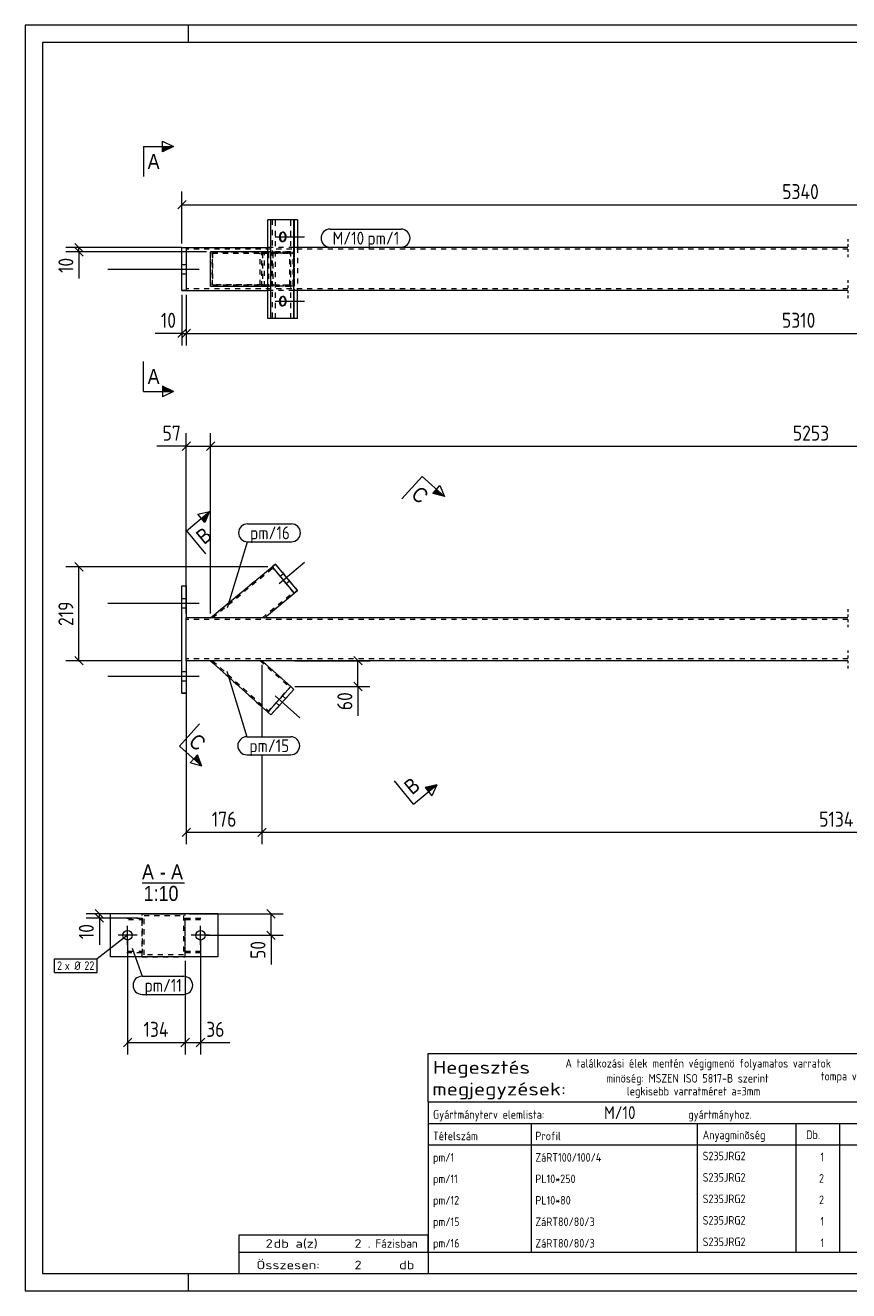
# Model space of a CAD drawing. Header units: millimetres. Extents: x 1 to 419, y 1 to 296.
# Tile 1 of 2: x 1 to 193, y 1 to 296. Entities that reach past the tile are written whole.
import ezdxf

# ---------------------------------------------------------------- set-up
doc = ezdxf.new("R2010")
doc.units = ezdxf.units.MM
doc.header["$LTSCALE"] = 0.6
for name, pattern in [('XKITLINE00', [0]), ('XKITLINE01', [4, 1, -1, 1, -1]), ('XKITLINE02', [4, 2, -2])]:
    doc.linetypes.add(name, pattern=pattern)
for name, color, linetype, lineweight in [('Bolt', 7, 'Continuous', 0), ('BoltMark', 3, 'Continuous', 0), ('DrawingSheet', 5, 'Continuous', 0), ('OtherObjectType', 1, 'Continuous', 0), ('Part', 2, 'Continuous', 0), ('PartMark', 3, 'Continuous', 0), ('Section', 6, 'Continuous', 0), ('Z-DIMENSIONS', 1, 'Continuous', 0)]:
    doc.layers.add(name, color=color, linetype=linetype, lineweight=lineweight)
doc.styles.add('ARIAL', font='ARIAL.TTF')
doc.styles.add('ISOCPEUR', font='ISOCPEUR.TTF')

msp = doc.modelspace()

# ---------------------------------------------------------------- hatches: boundary and pattern name
at = {"layer": 'Section'}
for points in [[(33, 267.75), (35.5, 267.75), (33, 266.5)], [(33, 211.87), (35.5, 210.62), (33, 210.62)], [(96.78, 187.81), (98.64, 186.14), (95.94, 186.88)], [(41.99, 181.05), (43.91, 182.65), (42.79, 180.09)], [(41.08, 125.89), (42.1, 123.29), (40.24, 124.96)], [(94.13, 118.29), (96.85, 118.93), (94.93, 117.33)]]:
    msp.add_hatch(color=6, dxfattribs=at).paths.add_polyline_path(points, flags=17)

# ---------------------------------------------------------------- linework, layer by layer
at = {"layer": 'Bolt', "color": 3, "linetype": 'XKITLINE00', "lineweight": 0}
for p, q in [((59.23, 246.68), (64.99, 246.68)), ((60.11, 246.68), (66.07, 246.68)), ((60.19, 246.95), (60.17, 246.58)), ((60.17, 246.58), (60.24, 246.21)), ((60.29, 247.3), (60.19, 246.95)), ((60.24, 246.21), (60.41, 245.87)), ((60.56, 247.65), (60.29, 247.3)), ((60.38, 246.9), (60.37, 246.52)), ((60.37, 246.52), (60.45, 246.17)), ((60.46, 247.25), (60.38, 246.9)), ((60.41, 245.87), (60.76, 245.61)), ((60.45, 246.17), (60.65, 245.8)), ((60.71, 247.63), (60.46, 247.25)), ((60.9, 247.78), (60.56, 247.65)), ((60.65, 245.8), (61, 245.59)), ((61.07, 247.78), (60.71, 247.63)), ((60.76, 245.61), (60.9, 245.58)), ((61.05, 247.76), (60.9, 247.78)), ((60.9, 245.58), (61.25, 245.71)), ((61, 245.59), (61.07, 245.58)), ((61.4, 247.5), (61.05, 247.76)), ((61.14, 247.78), (61.07, 247.78)), ((61.07, 245.58), (61.43, 245.74)), ((61.49, 247.57), (61.14, 247.78)), ((61.25, 245.71), (61.51, 246.07)), ((61.57, 247.15), (61.4, 247.5)), ((61.43, 245.74), (61.67, 246.12)), ((61.69, 247.2), (61.49, 247.57)), ((61.51, 246.07), (61.62, 246.42)), ((61.64, 246.79), (61.57, 247.15)), ((61.62, 246.42), (61.64, 246.79)), ((61.67, 246.12), (61.76, 246.47)), ((61.76, 246.85), (61.69, 247.2)), ((61.76, 246.47), (61.76, 246.85)), ((20.26, 239.17), (41.51, 239.17)), ((20.26, 239.17), (41.51, 239.17)), ((37.5, 240.27), (38.5, 240.27)), ((37.5, 240.27), (38.5, 240.27)), ((37.5, 238.07), (38.5, 238.07)), ((37.5, 238.07), (38.5, 238.07)), ((59.23, 231.68), (64.99, 231.68)), ((60.11, 231.68), (66.07, 231.68)), ((60.19, 231.95), (60.17, 231.58)), ((60.17, 231.58), (60.24, 231.21)), ((60.29, 232.3), (60.19, 231.95)), ((60.24, 231.21), (60.41, 230.87)), ((60.56, 232.65), (60.29, 232.3)), ((60.38, 231.9), (60.37, 231.52)), ((60.37, 231.52), (60.45, 231.17)), ((60.46, 232.25), (60.38, 231.9)), ((60.41, 230.87), (60.76, 230.61)), ((60.45, 231.17), (60.65, 230.8)), ((60.71, 232.63), (60.46, 232.25)), ((60.9, 232.78), (60.56, 232.65)), ((60.65, 230.8), (61, 230.59)), ((61.07, 232.78), (60.71, 232.63)), ((60.76, 230.61), (60.9, 230.58)), ((61.05, 232.76), (60.9, 232.78)), ((60.9, 230.58), (61.25, 230.71)), ((61, 230.59), (61.07, 230.58)), ((61.4, 232.5), (61.05, 232.76)), ((61.14, 232.78), (61.07, 232.78)), ((61.07, 230.58), (61.43, 230.74)), ((61.49, 232.57), (61.14, 232.78)), ((61.25, 230.71), (61.51, 231.07)), ((61.57, 232.15), (61.4, 232.5)), ((61.43, 230.74), (61.67, 231.12)), ((61.69, 232.2), (61.49, 232.57)), ((61.51, 231.07), (61.62, 231.42)), ((61.64, 231.79), (61.57, 232.15)), ((61.62, 231.42), (61.64, 231.79)), ((61.67, 231.12), (61.76, 231.47)), ((61.76, 231.85), (61.69, 232.2)), ((61.76, 231.47), (61.76, 231.85)), ((60.11, 165.9), (66.07, 170.85)), ((60.11, 165.9), (66.07, 170.85)), ((60.36, 167.54), (61.13, 168.18)), ((60.36, 167.54), (61.13, 168.18)), ((61.77, 165.85), (62.54, 166.49)), ((61.77, 165.85), (62.54, 166.49)), ((37.5, 162.39), (38.5, 162.39)), ((20.26, 161.29), (41.51, 161.29)), ((37.5, 160.19), (38.5, 160.19)), ((37.5, 145.39), (38.5, 145.39)), ((20.26, 144.29), (41.51, 144.29)), ((37.5, 143.19), (38.5, 143.19)), ((59.23, 139.71), (64.99, 134.53)), ((59.23, 139.71), (64.99, 134.53)), ((60.9, 139.69), (61.64, 139.02)), ((60.9, 139.69), (61.64, 139.02)), ((59.42, 138.06), (60.17, 137.39)), ((59.42, 138.06), (60.17, 137.39)), ((24.83, 81.65), (24.83, 86.05)), ((41.83, 81.65), (41.83, 86.05)), ((27.03, 83.85), (22.63, 83.85)), ((44.03, 83.85), (39.63, 83.85))]:
    msp.add_line(p, q, dxfattribs=at)
for centre in [(24.83, 83.85), (41.83, 83.85)]:
    msp.add_circle(centre, 1.1, dxfattribs=at)
at = {"layer": 'BoltMark', "color": 7, "linetype": 'XKITLINE00', "lineweight": 0}
for p, q in [((24.83, 83.85), (17.76, 78.38)), ((7.8, 78.38), (17.76, 78.38)), ((7.8, 75.18), (7.8, 78.38)), ((17.76, 75.18), (17.76, 78.38)), ((7.8, 75.18), (17.76, 75.18))]:
    msp.add_line(p, q, dxfattribs=at)
at = {"layer": 'DrawingSheet', "color": 2, "linetype": 'XKITLINE00', "lineweight": 0}
for p, q in [((419, 296), (1, 296)), ((1, 296), (1, 1)), ((39, 292), (39, 296)), ((39, 1), (39, 5)), ((1, 1), (419, 1))]:
    msp.add_line(p, q, dxfattribs=at)
at = {"layer": 'DrawingSheet', "color": 3, "linetype": 'XKITLINE00', "lineweight": 0}
for p, q in [((415, 292), (5, 292)), ((5, 292), (5, 5)), ((5, 5), (415, 5))]:
    msp.add_line(p, q, dxfattribs=at)
at = {"layer": 'OtherObjectType', "color": 6, "linetype": 'XKITLINE00', "lineweight": 0}
msp.add_line((28.19, 96.12), (38.07, 96.12), dxfattribs=at)
at = {"layer": 'OtherObjectType', "color": 7, "linetype": 'XKITLINE00', "lineweight": 0}
for p, q in [((94.84, 45.01), (94.84, 56.26)), ((94.84, 56.26), (254.84, 56.26)), ((94.84, 45.01), (254.84, 45.01)), ((94.84, 45.01), (254.84, 45.01)), ((94.84, 45.01), (94.84, 40.01)), ((94.84, 40.01), (254.84, 40.01)), ((94.84, 40.01), (94.84, 35.01)), ((118.84, 40.01), (118.84, 35.01)), ((157.61, 35.01), (157.61, 40.01)), ((180.5, 40.01), (180.5, 35.01)), ((190.7, 40.01), (190.7, 35.14)), ((94.84, 35.01), (254.84, 35.01)), ((94.84, 35.01), (94.84, 30.01)), ((118.84, 35.01), (118.84, 30.01)), ((157.61, 30.01), (157.61, 35.01)), ((180.5, 35.01), (180.5, 30.01)), ((190.67, 35.01), (190.67, 30.01)), ((94.84, 30.01), (94.84, 25.01)), ((118.84, 30.01), (118.84, 25.01)), ((157.61, 25.01), (157.61, 30.01)), ((180.5, 30.01), (180.5, 25.01)), ((190.67, 30.01), (190.67, 25.01)), ((94.84, 25.01), (94.84, 20.01)), ((118.84, 25.01), (118.84, 20.01)), ((157.61, 20.01), (157.61, 25.01)), ((180.5, 25.01), (180.5, 20.01)), ((190.67, 25.01), (190.67, 20.01)), ((94.84, 20.01), (94.84, 15.01)), ((118.84, 20.01), (118.84, 15.01)), ((157.61, 15.01), (157.61, 20.01)), ((180.5, 20.01), (180.5, 15.01)), ((190.67, 20), (190.67, 15)), ((94.84, 15), (94.84, 10)), ((118.84, 15), (118.84, 10)), ((157.61, 10), (157.61, 15)), ((180.5, 15), (180.5, 10)), ((190.67, 15), (190.67, 10)), ((50.84, 10), (50.84, 14)), ((50.84, 14), (94.84, 14)), ((94.84, 10), (94.84, 14)), ((50.84, 10), (94.84, 10)), ((50.85, 5.02), (50.84, 9.99)), ((50.84, 9.98), (94.74, 9.98)), ((94.84, 10), (254.84, 10)), ((94.84, 10), (94.84, 5)), ((50.89, 5.03), (94.79, 5.03)), ((94.84, 5), (254.84, 5))]:
    msp.add_line(p, q, dxfattribs=at)
at = {"layer": 'Part', "color": 2, "linetype": 'XKITLINE00', "lineweight": 0}
for p, q in [((57.48, 227.68), (57.48, 250.68)), ((63.58, 250.68), (57.48, 250.68)), ((58.23, 227.68), (58.23, 250.68)), ((63.58, 227.68), (63.58, 250.68)), ((64.39, 250.68), (63.58, 250.68)), ((63.62, 250.68), (63.62, 244.18)), ((64.39, 250.68), (64.39, 244.18)), ((37.5, 234.17), (37.5, 244.17)), ((37.5, 244.17), (38.5, 244.17)), ((38.5, 244.17), (38.5, 244.18)), ((38.5, 244.18), (57.48, 244.18)), ((38.5, 244.17), (38.5, 234.17)), ((44.18, 235.18), (44.18, 243.18)), ((57.48, 243.18), (44.18, 243.18)), ((57.48, 235.18), (57.48, 243.18)), ((192.67, 244.18), (63.58, 244.18)), ((37.5, 234.17), (38.5, 234.17)), ((38.5, 234.18), (57.48, 234.18)), ((44.18, 235.18), (57.48, 235.18)), ((192.67, 234.18), (63.58, 234.18)), ((63.62, 227.68), (63.62, 234.18)), ((64.39, 227.68), (64.39, 234.18)), ((63.58, 227.68), (57.48, 227.68)), ((64.39, 227.68), (63.58, 227.68)), ((44.18, 157.87), (58.51, 169.77)), ((59.28, 170.41), (58.51, 169.77)), ((58.51, 169.77), (58.51, 169.77)), ((58.51, 169.77), (63.62, 163.62)), ((59.28, 170.41), (59.28, 170.41)), ((64.39, 164.26), (59.28, 170.41)), ((37.5, 165.29), (38.5, 165.29)), ((37.5, 140.29), (37.5, 165.29)), ((38.5, 165.29), (38.5, 157.87)), ((56.7, 157.87), (63.62, 163.62)), ((63.62, 163.62), (64.39, 164.26)), ((63.62, 163.62), (63.62, 163.62)), ((64.39, 164.26), (64.39, 164.26)), ((38.5, 147.87), (38.5, 157.87)), ((192.67, 157.87), (38.5, 157.87)), ((192.67, 147.87), (38.5, 147.87)), ((38.5, 147.87), (38.5, 140.29)), ((44.18, 147.87), (57.48, 135.9)), ((56.14, 147.87), (62.83, 141.85)), ((62.83, 141.85), (57.48, 135.9)), ((62.83, 141.85), (62.83, 141.85)), ((63.58, 141.18), (62.83, 141.85)), ((38.5, 140.29), (37.5, 140.29)), ((58.23, 135.23), (63.58, 141.18)), ((63.58, 141.18), (63.58, 141.18)), ((57.48, 135.9), (57.48, 135.9)), ((57.48, 135.9), (58.23, 135.23)), ((58.23, 135.23), (58.23, 135.23)), ((20.83, 78.85), (20.83, 88.85)), ((45.83, 88.85), (20.83, 88.85)), ((28.26, 88.87), (38.26, 88.87)), ((28.26, 88.85), (28.26, 88.87)), ((38.26, 88.85), (38.26, 88.87)), ((45.83, 88.85), (45.83, 78.85)), ((45.83, 78.85), (20.83, 78.85))]:
    msp.add_line(p, q, dxfattribs=at)
at = {"layer": 'Part', "color": 7, "linetype": 'XKITLINE02', "lineweight": 0}
for p, q in [((58.51, 250.68), (58.51, 227.68)), ((63.58, 250.68), (58.51, 250.68)), ((59.28, 227.68), (59.28, 250.68)), ((62.83, 227.68), (62.83, 250.68)), ((37.5, 244.17), (38.5, 244.17)), ((38.5, 244.17), (38.5, 234.18)), ((192.67, 243.78), (38.5, 243.78)), ((56.7, 243.18), (44.18, 243.18)), ((44.18, 243.18), (44.18, 235.18)), ((44.18, 243.18), (58.51, 243.18)), ((62.63, 242.88), (44.63, 242.88)), ((44.63, 242.88), (44.63, 235.48)), ((44.65, 235.48), (44.65, 242.88)), ((44.65, 242.88), (56.23, 242.88)), ((44.65, 242.88), (58.7, 242.88)), ((55.69, 235.48), (55.69, 242.88)), ((56.14, 235.18), (56.14, 243.18)), ((56.23, 242.88), (56.23, 235.48)), ((56.23, 242.88), (63.43, 242.88)), ((56.7, 235.18), (56.7, 243.18)), ((56.7, 243.18), (63.62, 243.18)), ((63.58, 244.18), (57.48, 244.18)), ((62.83, 243.18), (57.48, 243.18)), ((57.69, 242.88), (57.69, 235.48)), ((58.51, 243.18), (63.62, 243.18)), ((58.51, 235.18), (58.51, 243.18)), ((58.7, 242.88), (58.7, 235.48)), ((63.43, 242.88), (58.7, 242.88)), ((62.63, 235.48), (62.63, 242.88)), ((62.83, 235.18), (62.83, 243.18)), ((63.43, 235.48), (63.43, 242.88)), ((63.62, 244.18), (63.62, 234.18)), ((63.62, 243.18), (63.62, 235.18)), ((64.39, 244.18), (64.39, 234.18)), ((38.5, 234.17), (37.5, 234.17)), ((192.67, 234.58), (38.5, 234.58)), ((44.18, 235.18), (56.7, 235.18)), ((44.18, 235.18), (58.51, 235.18)), ((44.63, 235.48), (62.63, 235.48)), ((56.23, 235.48), (44.65, 235.48)), ((44.65, 235.48), (58.7, 235.48)), ((56.23, 235.48), (63.43, 235.48)), ((56.7, 235.18), (63.62, 235.18)), ((62.83, 235.18), (57.48, 235.18)), ((63.58, 234.18), (57.48, 234.18)), ((63.62, 235.18), (58.51, 235.18)), ((58.7, 235.48), (63.43, 235.48)), ((63.58, 227.68), (58.51, 227.68)), ((44.18, 157.87), (58.51, 169.77)), ((44.65, 157.87), (58.7, 169.54)), ((44.65, 157.87), (58.7, 169.54)), ((58.51, 169.77), (59.28, 170.41)), ((63.62, 163.62), (58.51, 169.77)), ((63.62, 163.62), (58.51, 169.77)), ((58.51, 169.77), (63.62, 163.62)), ((58.51, 169.77), (58.51, 169.77)), ((58.7, 169.54), (58.7, 169.54)), ((59.28, 170.41), (64.39, 164.26)), ((37.5, 165.29), (38.5, 165.29)), ((56.23, 157.87), (63.43, 163.85)), ((56.23, 157.87), (63.43, 163.85)), ((56.7, 157.87), (63.62, 163.62)), ((63.43, 163.85), (63.43, 163.85)), ((64.39, 164.26), (63.62, 163.62)), ((63.62, 163.62), (63.62, 163.62)), ((38.5, 147.87), (38.5, 157.87)), ((192.67, 157.47), (38.5, 157.47)), ((56.7, 157.87), (44.18, 157.87)), ((192.67, 148.27), (38.5, 148.27)), ((56.14, 147.87), (44.18, 147.87)), ((44.18, 147.87), (57.48, 135.9)), ((44.63, 147.87), (57.69, 136.12)), ((44.63, 147.87), (57.69, 136.12)), ((55.69, 147.87), (62.63, 141.63)), ((55.69, 147.87), (62.63, 141.63)), ((56.14, 147.87), (62.83, 141.85)), ((57.48, 135.9), (62.83, 141.85)), ((57.48, 135.9), (62.83, 141.85)), ((62.83, 141.85), (57.48, 135.9)), ((62.63, 141.63), (62.63, 141.63)), ((62.83, 141.85), (63.58, 141.18)), ((62.83, 141.85), (62.83, 141.85)), ((37.5, 140.29), (38.5, 140.29)), ((63.58, 141.18), (58.23, 135.23)), ((58.23, 135.23), (57.48, 135.9)), ((57.48, 135.9), (57.48, 135.9)), ((57.69, 136.12), (57.69, 136.12)), ((28.26, 78.87), (28.26, 88.85)), ((38.26, 78.87), (38.26, 88.85)), ((24.62, 87.87), (28.26, 87.87)), ((25.01, 87.57), (28.26, 87.57)), ((28.26, 87.87), (28.26, 79.87)), ((28.66, 79.27), (28.66, 88.47)), ((28.66, 88.47), (37.86, 88.47)), ((37.86, 88.47), (37.86, 79.27)), ((38.26, 87.87), (42.2, 87.87)), ((38.26, 79.87), (38.26, 87.87)), ((38.26, 87.57), (41.8, 87.57)), ((24.62, 79.87), (28.26, 79.87)), ((25.01, 80.17), (28.26, 80.17)), ((38.26, 80.17), (41.8, 80.17)), ((38.26, 79.87), (38.26, 79.87)), ((38.26, 79.87), (42.2, 79.87)), ((28.26, 78.87), (38.26, 78.87)), ((37.86, 79.27), (28.66, 79.27))]:
    msp.add_line(p, q, dxfattribs=at)
at = {"layer": 'Part', "color": 2, "linetype": 'XKITLINE01', "lineweight": 0}
for p, q in [((192.67, 246.18), (192.67, 241.78)), ((192.67, 236.58), (192.67, 232.18)), ((192.67, 159.87), (192.67, 155.47)), ((192.67, 150.27), (192.67, 145.87))]:
    msp.add_line(p, q, dxfattribs=at)
at = {"layer": 'PartMark', "color": 7, "linetype": 'XKITLINE00', "lineweight": 0}
for p, q in [((72, 248.48), (88.54, 248.48)), ((72, 244.28), (88.54, 244.28)), ((52.78, 179.78), (63, 179.78)), ((48.12, 160.29), (52.78, 175.58)), ((52.78, 175.58), (63, 175.58)), ((47.95, 145.44), (52.61, 130.15)), ((52.61, 130.15), (62.83, 130.15)), ((52.61, 125.95), (62.83, 125.95)), ((25.86, 80.88), (28.19, 74.29)), ((28.19, 74.29), (37.9, 74.29)), ((28.19, 70.09), (37.9, 70.09))]:
    msp.add_line(p, q, dxfattribs=at)
for centre, start, end in [((72, 246.38), 90, 270), ((88.54, 246.38), 270, 90), ((52.78, 177.68), 90, 270), ((63, 177.68), 270, 90), ((52.61, 128.05), 90, 270), ((62.83, 128.05), 270, 90), ((28.19, 72.19), 90, 270), ((37.9, 72.19), 270, 90)]:
    msp.add_arc(centre, 2.1, start, end, dxfattribs=at)
at = {"layer": 'Section', "color": 6, "linetype": 'XKITLINE00', "lineweight": 0}
for p, q in [((33, 266.5), (33, 269)), ((33, 269), (35.5, 267.75)), ((28.5, 267.75), (28.5, 260.75)), ((28.5, 267.75), (35.5, 267.75)), ((35.5, 267.75), (33, 266.5)), ((28.5, 210.62), (28.5, 217.62)), ((28.5, 210.62), (35.5, 210.62)), ((35.5, 210.62), (33, 211.87)), ((33, 211.87), (33, 209.37)), ((35.5, 210.62), (33, 209.37)), ((93.43, 190.82), (88.75, 185.62)), ((93.43, 190.82), (98.64, 186.14)), ((95.94, 186.88), (97.61, 188.74)), ((98.64, 186.14), (95.94, 186.88)), ((97.61, 188.74), (98.64, 186.14)), ((38.53, 178.18), (43.91, 182.65)), ((41.19, 182.02), (43.91, 182.65)), ((42.79, 180.09), (41.19, 182.02)), ((43.91, 182.65), (42.79, 180.09)), ((38.53, 178.18), (43, 172.79)), ((36.9, 127.97), (41.58, 133.17)), ((36.9, 127.97), (42.1, 123.29)), ((41.08, 125.89), (39.41, 124.03)), ((42.1, 123.29), (39.41, 124.03)), ((42.1, 123.29), (41.08, 125.89)), ((91.47, 114.45), (87, 119.84)), ((91.47, 114.45), (96.85, 118.93)), ((96.85, 118.93), (94.13, 118.29)), ((94.13, 118.29), (95.73, 116.37)), ((96.85, 118.93), (95.73, 116.37))]:
    msp.add_line(p, q, dxfattribs=at)
at = {"layer": 'Z-DIMENSIONS', "color": 7, "linetype": 'XKITLINE00', "lineweight": 0}
for p, q in [((37.5, 245.17), (37.5, 257.23)), ((38.49, 255.17), (36.51, 253.19)), ((37.5, 254.18), (325.92, 254.18)), ((12.51, 245.17), (14.49, 243.19)), ((37.5, 244.18), (10.45, 244.18)), ((43.18, 243.18), (10.45, 243.18)), ((12.51, 244.17), (14.49, 242.19)), ((13.5, 243.18), (13.5, 244.18)), ((13.5, 243.18), (13.5, 236.95)), ((13.5, 243.18), (13.5, 236.95)), ((37.5, 233.17), (37.5, 221.38)), ((38.5, 233.18), (38.5, 221.38)), ((38.5, 233.18), (38.5, 221.38)), ((38.49, 225.17), (36.51, 223.19)), ((39.49, 225.17), (37.51, 223.19)), ((39.49, 225.17), (37.51, 223.19)), ((37.5, 224.18), (31.27, 224.18)), ((37.5, 224.18), (31.27, 224.18)), ((37.5, 224.18), (38.5, 224.18)), ((38.5, 224.18), (323.93, 224.18)), ((38.5, 158.87), (38.5, 200.92)), ((44.18, 158.87), (44.18, 200.92)), ((44.18, 158.87), (44.18, 200.92)), ((38.5, 197.87), (31.66, 197.87)), ((38.5, 197.87), (31.66, 197.87)), ((39.49, 198.86), (37.51, 196.88)), ((38.5, 197.87), (44.18, 197.87)), ((45.17, 198.86), (43.19, 196.88)), ((45.17, 198.86), (43.19, 196.88)), ((44.18, 197.87), (323.93, 197.87)), ((57.51, 169.77), (10.45, 169.77)), ((12.51, 170.76), (14.49, 168.78)), ((13.5, 147.87), (13.5, 169.77)), ((37.5, 147.87), (10.45, 147.87)), ((12.51, 148.86), (14.49, 146.88)), ((63.83, 147.87), (81.3, 147.87)), ((77.51, 148.86), (79.49, 146.88)), ((78.5, 141.85), (78.5, 147.87)), ((38.5, 146.87), (38.5, 105.07)), ((56.14, 146.87), (56.14, 130.15)), ((56.14, 146.87), (56.14, 130.15)), ((63.83, 141.85), (81.3, 141.85)), ((77.51, 142.84), (79.49, 140.86)), ((78.5, 141.85), (78.5, 135.01)), ((78.5, 141.85), (78.5, 135.01)), ((56.14, 125.95), (56.14, 105.07)), ((56.14, 125.95), (56.14, 105.07)), ((39.49, 108.86), (37.51, 106.88)), ((38.5, 107.87), (56.14, 107.87)), ((57.13, 108.86), (55.15, 106.88)), ((57.13, 108.86), (55.15, 106.88)), ((56.14, 107.87), (323.93, 107.87)), ((27.26, 88.87), (15.21, 88.87)), ((17.27, 89.86), (19.25, 87.88)), ((17.27, 88.86), (19.25, 86.88)), ((18.26, 87.87), (18.26, 88.87)), ((39.26, 88.87), (61.06, 88.87)), ((57.27, 89.86), (59.25, 87.88)), ((58.26, 83.85), (58.26, 88.87)), ((27.26, 87.87), (15.21, 87.87)), ((18.26, 87.87), (18.26, 81.63)), ((18.26, 87.87), (18.26, 81.63)), ((24.83, 82.85), (24.83, 56.07)), ((41.83, 82.85), (41.83, 56.07)), ((42.83, 83.85), (61.06, 83.85)), ((57.27, 84.84), (59.25, 82.86)), ((58.26, 83.85), (58.26, 77.02)), ((58.26, 83.85), (58.26, 77.02)), ((38.26, 77.87), (38.26, 56.07)), ((38.26, 77.87), (38.26, 56.07)), ((25.82, 59.86), (23.84, 57.88)), ((39.25, 59.86), (37.27, 57.88)), ((39.25, 59.86), (37.27, 57.88)), ((42.82, 59.86), (40.84, 57.88)), ((24.83, 58.87), (38.26, 58.87)), ((38.26, 58.87), (41.83, 58.87)), ((41.83, 58.87), (48.67, 58.87)), ((41.83, 58.87), (48.67, 58.87))]:
    msp.add_line(p, q, dxfattribs=at)
at = {"layer": 'Z-DIMENSIONS', "color": 3}
for p in [(37.5, 254.18), (13.5, 244.18), (13.5, 243.18), (37.5, 224.18), (38.5, 224.18), (38.5, 224.18), (38.5, 197.87), (44.18, 197.87), (44.18, 197.87), (13.5, 169.77), (13.5, 147.87), (78.5, 147.87), (78.5, 141.85), (38.5, 107.87), (56.14, 107.87), (56.14, 107.87), (18.26, 88.87), (58.26, 88.87), (18.26, 87.87), (58.26, 83.85), (24.83, 58.87), (38.26, 58.87), (38.26, 58.87), (41.83, 58.87)]:
    msp.add_point(p, dxfattribs=at)

# ---------------------------------------------------------------- texts
at = {"layer": 'BoltMark', "color": 3, "style": 'ISOCPEUR', "width": 0.85}
for s, p in [('2', (8.4, 75.78)), ('x Ø', (10.2, 75.78)), ('22', (14.76, 75.78))]:
    msp.add_text(s, height=2, dxfattribs=at).set_placement(p)
at = {"layer": 'OtherObjectType', "color": 6, "style": 'ARIAL', "width": 0.85}
for s, p in [('A', (28.19, 96.87)), ('A', (34.96, 96.87)), ('-', (32.35, 96.87)), ('1:10', (28.59, 91.87))]:
    msp.add_text(s, height=3.5, dxfattribs=at).set_placement(p)
at = {"layer": 'OtherObjectType', "color": 7, "style": 'ISOCPEUR'}
for s, height, width, p in [('Hegesztés', 3, 1.19, (95.99, 51.57)), ('A találkozási élek mentén végigmenö folyamatos varratok', 2, 0.85, (126.84, 53.01)), ('minöség: MSZEN ISO 5817-B szerint', 2, 0.85, (136.34, 49.51)), ('tompa varrat: a=v , ahol v a vékonyabb lemez vastagsága', 2, 0.85, (186.34, 50.01)), ('megjegyzések:', 3, 1.19, (95.84, 46.51)), ('legkisebb varratméret a=3mm', 2, 0.85, (141.16, 46.51)), ('Gyártmányterv elemlista:                               gyártmányhoz.', 2, 0.85, (95.99, 41.07)), ('Tételszám', 2, 0.85, (95.99, 36.07)), ('Anyagminõség', 2, 0.85, (158.83, 36.3)), ('Db.', 2, 0.85, (182.96, 36.36)), ('Profil', 2, 0.85, (119.84, 36.07)), ('2', 2, 1.211571, (56.99, 11)), ('db a(z)', 2, 1.211571, (58.84, 11)), ('2', 2, 1.211571, (77.7, 11)), ('. Fázisban', 2, 0.935, (80.84, 11)), ('Összesen:            db', 2, 1.211571, (54.84, 6)), ('2', 2, 1.211571, (77.7, 6))]:
    msp.add_text(s, height=height, dxfattribs=dict(at, width=width)).set_placement(p)
at = {"layer": 'OtherObjectType', "color": 5, "style": 'ISOCPEUR', "width": 0.85}
for s, height, p in [('M/10', 3, (135.84, 41.01)), ('pm/1', 2, (95.99, 31.07)), ('ZáRT100/100/4', 2, (119.84, 31.07)), ('S235JRG2', 2, (158.83, 31.41)), ('1', 2, (186.28, 31.18)), ('pm/11', 2, (95.99, 26.07)), ('PL10*250', 2, (119.84, 26.07)), ('S235JRG2', 2, (158.83, 26.41)), ('2', 2, (185.94, 26.18)), ('pm/12', 2, (95.99, 21.07)), ('PL10*80', 2, (119.84, 21.07)), ('S235JRG2', 2, (158.83, 21.41)), ('2', 2, (185.94, 21.18)), ('pm/15', 2, (95.99, 16.07)), ('ZáRT80/80/3', 2, (119.84, 16.07)), ('S235JRG2', 2, (158.83, 16.4)), ('1', 2, (186.28, 16.17)), ('pm/16', 2, (95.99, 11.06)), ('ZáRT80/80/3', 2, (119.84, 11.06)), ('S235JRG2', 2, (158.83, 11.4)), ('1', 2, (186.28, 11.17))]:
    msp.add_text(s, height=height, dxfattribs=at).set_placement(p)
at = {"layer": 'PartMark', "color": 1, "style": 'ISOCPEUR', "width": 0.85}
msp.add_text('M/10', height=3, dxfattribs=at).set_placement((72.6, 244.88))
at = {"layer": 'PartMark', "color": 3, "style": 'ISOCPEUR', "width": 0.85}
for s, p in [('pm/1', (80.72, 244.88)), ('pm/16', (53.38, 176.18)), ('pm/15', (53.21, 126.55)), ('pm/11', (28.79, 70.69))]:
    msp.add_text(s, height=3, dxfattribs=at).set_placement(p)
at = {"layer": 'Section', "color": 6, "style": 'ARIAL', "width": 0.85}
for p in [(29.5, 262.5), (29.5, 212.37)]:
    msp.add_text('A', height=3.5, dxfattribs=at).set_placement(p)
for s, rotation, p in [('C', -41.9692, (90.66, 186.25)), ('B', 39.7174, (42.65, 174.78)), ('C', -41.9692, (38.81, 128.6)), ('B', 39.7174, (91.12, 116.44))]:
    msp.add_text(s, height=3.5, rotation=rotation, dxfattribs=at).set_placement(p)
at = {"layer": 'Z-DIMENSIONS', "color": 3, "style": 'ISOCPEUR', "width": 0.85}
for s, p in [('5340', (177.35, 255.48)), ('10', (32.58, 225.48)), ('5310', (177.3, 225.48)), ('57', (32.98, 199.17)), ('5253', (179.84, 199.17)), ('176', (44.46, 109.17)), ('5134', (185.97, 109.17)), ('134', (28.54, 60.17)), ('36', (43.15, 60.17))]:
    msp.add_text(s, height=3.5, dxfattribs=at).set_placement(p)
for s, p in [('10', (12.2, 238.26)), ('219', (12.2, 155.96)), ('60', (77.2, 136.33)), ('10', (16.96, 82.95)), ('50', (56.96, 78.33))]:
    msp.add_text(s, height=3.5, rotation=90.0002, dxfattribs=at).set_placement(p)

doc.saveas('drawing.dxf')
